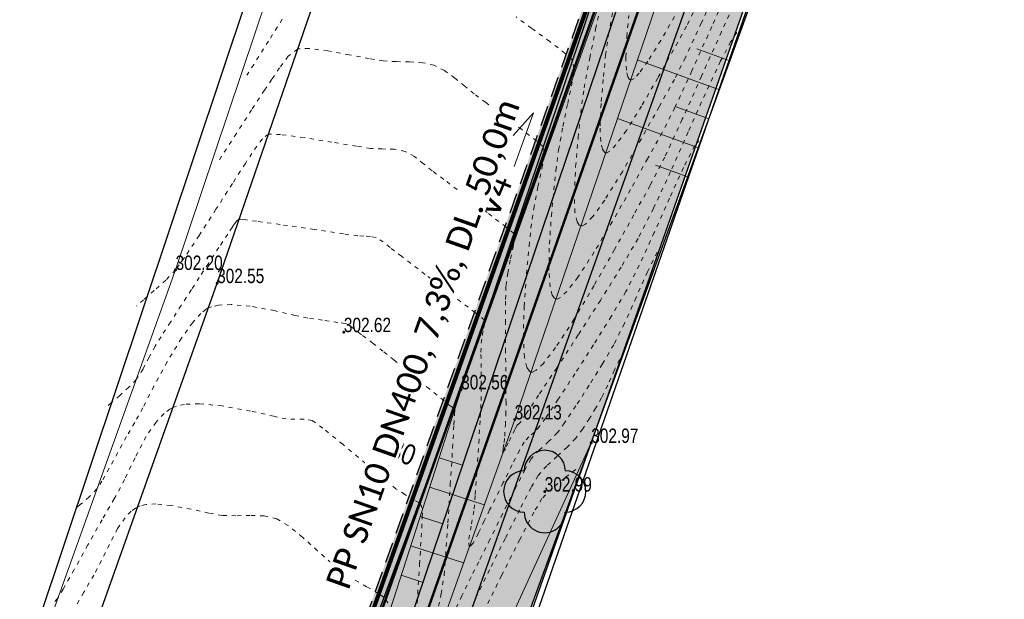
# Model space of a CAD drawing. Header units: feet. Extents: x -783217 to -782936, y -1044805 to -1043930.
# Tile 25 of 81: x -783081 to -783058, y -1044551 to -1044537. Entities that reach past the tile are written whole.
import ezdxf
from ezdxf.enums import TextEntityAlignment as Align

# ---------------------------------------------------------------- set-up
doc = ezdxf.new("R2010")
doc.units = ezdxf.units.FT
doc.header["$MEASUREMENT"] = 0
for name, pattern in [('ACAD_ISO07W100', [3, 0, -3]), ('V1a', [1, 1, 0]), ('ČÁRKOVANÁ', [0.75, 0.5, -0.25])]:
    doc.linetypes.add(name, pattern=pattern)
for name, color, linetype, lineweight in [('_DZ vodorovné', 5, 'Continuous', 15), ('K_silniční obrubník', 1, 'Continuous', 50), ('K_záhon. obr.', 202, 'Continuous', 30), ('KAN-návrh', 16, 'KANVBRDO', 50), ('KN_hranice pozemků', 140, 'Continuous', 30), ('popis kan', 1, 'Continuous', 25), ('Vrstevnice', 250, 'ACAD_ISO07W100', 15), ('Vrstva 51', 7, 'Continuous', 0), ('Z_svahování', 36, 'Continuous', 9), ('Z_VÝŠKY', 7, 'Continuous', 9), ('ŠRAFY', 9, 'Continuous', 9)]:
    doc.layers.add(name, color=color, linetype=linetype, lineweight=lineweight)
for name, color, linetype in [('A_výšky a sklony', 1, 'Continuous'), ('K-HRANA KOMUNIKACE', 1, 'Continuous'), ('nové sklony', 1, 'Continuous'), ('S_kabely NN', 92, 'SILVNNO'), ('Z_hrany ploch', 7, 'Continuous'), ('Z_oploceni', 3, 'PLOTDRTL'), ('Z_stromy', 114, 'Continuous')]:
    doc.layers.add(name, color=color, linetype=linetype)
doc.layers.add('SRF_CHODNÍKY', color=7, linetype='Continuous', lineweight=25, true_color=0xf5f089)
doc.layers.add('šrafy zeleň', color=7, linetype='Continuous', lineweight=13, true_color=0xdaf1b1)
doc.styles.add('Legend', font='calibri.ttf')
doc.styles.add('Style-cs_Working', font='cs_Working.shx')
doc.styles.add('znacky', font='arial.ttf')
doc.linetypes.add('KANVBRDO', pattern='A,7,-6.5,[6,civil.shx,S=1,R=0,X=0,Y=0],-6.5', length=20)
doc.linetypes.add('PLOTDRTL', pattern='A,5,[95,civil.shx,S=1,R=0,X=0,Y=0],5', length=10)
doc.linetypes.add('SILVNNO', pattern='A,7,-6.5,[28,civil.shx,S=1,R=0,X=0,Y=0],-6.5', length=20)

# ---------------------------------------------------------------- blocks, each defined once
blk = doc.blocks.new('STL')
at = {"layer": 'Z_stromy', "linetype": 'Continuous'}
blk.add_circle((0, 0.001), 0.001, dxfattribs=at)
for centre, start, end in [((0.001, 1.001), 359.9964, 179.9964), ((-1, 0.001), 89.9964, 269.9964), ((1, 0.001), 269.9964, 89.9964), ((0, -0.999), 179.9964, 359.9964)]:
    blk.add_arc(centre, 1, start, end, dxfattribs=at)

msp = doc.modelspace()

# ---------------------------------------------------------------- hatches: boundary and pattern name
at = {"layer": 'SRF_CHODNÍKY', "linetype": 'Continuous', "ltscale": 0.5}
h = msp.add_hatch(color=256, dxfattribs=at)
h.dxf.hatch_style = 1
h.paths.add_polyline_path([(-783060.926, -1044524.868), (-783060.439, -1044523.347), (-783062.34, -1044522.67), (-783080.854, -1044574.761), (-783080.478, -1044574.895), (-783080.645, -1044575.366), (-783079.106, -1044575.914)])
at = {"layer": 'ŠRAFY', "linetype": 'Continuous', "ltscale": 0.5}
h = msp.add_hatch(color=256, dxfattribs=at)
h.dxf.hatch_style = 1
h.paths.add_polyline_path([(-783062.34, -1044522.67), (-783062.623, -1044522.57), (-783069.763, -1044542.659), (-783069.47, -1044542.729)])
h.paths.add_polyline_path([(-783069.47, -1044542.729), (-783069.763, -1044542.659), (-783079.224, -1044569.276), (-783078.959, -1044569.428)])
h.paths.add_polyline_path([(-783078.959, -1044569.428), (-783079.224, -1044569.276), (-783093.721, -1044610.064), (-783093.456, -1044610.214)])
h.paths.add_polyline_path([(-783098.775, -1044624.285), (-783098.479, -1044624.347), (-783093.456, -1044610.214), (-783093.721, -1044610.064)])
at = {"layer": 'šrafy zeleň', "linetype": 'Continuous', "ltscale": 0.5}
h = msp.add_hatch(color=256, dxfattribs=at)
h.dxf.hatch_style = 1
h.paths.add_polyline_path([(-783060.365, -1044527.15), (-783060.58, -1044527.09), (-783059.61, -1044524.97), (-783058.974, -1044522.04), (-783059.95, -1044521.82), (-783060.926, -1044524.868), (-783075.759, -1044566.514), (-783074.53, -1044566.789), (-783072.14, -1044560.14), (-783067.59, -1044547.7)])
h.paths.add_polyline_path([(-783079.251, -1044576.321), (-783079.18, -1044576.37), (-783078.57, -1044576.69), (-783078.017, -1044576.67), (-783077.91, -1044576.34), (-783077.72, -1044575.66), (-783074.53, -1044566.789), (-783075.759, -1044566.514)])
h.paths.add_polyline_path([(-783080.33, -1044580.1), (-783080.566, -1044580.012), (-783090.395, -1044607.61), (-783089.211, -1044608.139), (-783087.34, -1044603.13), (-783084.19, -1044595.26), (-783079.71, -1044581.91), (-783079.267, -1044580.538)])
h.paths.add_polyline_path([(-783096.508, -1044624.762), (-783095.549, -1044625.051), (-783089.211, -1044608.139), (-783090.395, -1044607.61)])

# ---------------------------------------------------------------- linework, layer by layer
at = {"layer": '_DZ vodorovné', "linetype": 'V1a', "const_width": 0.1}
msp.add_lwpolyline([(-783062.528, -1044522.603), (-783098.926, -1044625.008), (-783100.114, -1044628.336), (-783102.075, -1044633.946)], dxfattribs=at)
at = {"layer": 'K-HRANA KOMUNIKACE', "linetype": 'ČÁRKOVANÁ'}
msp.add_lwpolyline([(-783062.623, -1044522.57), (-783098.775, -1044624.285)], dxfattribs=at)
at = {"layer": 'K_silniční obrubník', "linetype": 'Continuous', "ltscale": 0.5}
msp.add_lwpolyline([(-783096.885, -1044642.586), (-783097.773, -1044642.293, -0.417715), (-783101.886, -1044634.011, -0.003097), (-783099.84, -1044628.165), (-783062.34, -1044522.67)], format="xyb", dxfattribs=at)
at = {"layer": 'K_záhon. obr.'}
msp.add_lwpolyline([(-783096.885, -1044642.586), (-783096.259, -1044640.686), (-783097.147, -1044640.394, -0.417715), (-783099.994, -1044634.66, -0.003098), (-783097.956, -1044628.836), (-783060.926, -1044524.868)], format="xyb", dxfattribs=at)
at = {"layer": 'KAN-návrh', "ltscale": 0.2}
msp.add_lwpolyline([(-783096.633, -1044623.04), (-783062, -1044524.56)], dxfattribs=at)
at = {"layer": 'nové sklony', "lineweight": 15, "ltscale": 0.1}
msp.add_lwpolyline([(-783069.464, -1044540.985), (-783068.995, -1044539.685), (-783069.486, -1044540.236)], dxfattribs=at)
at = {"layer": 'S_kabely NN', "ltscale": 0.2}
msp.add_lwpolyline([(-783059.674, -1044525.622), (-783059.69, -1044526.42), (-783062.37, -1044532.83), (-783066.22, -1044543.82), (-783071.52, -1044558.79), (-783076.96, -1044573.39), (-783080.84, -1044584.31), (-783084.85, -1044595.27), (-783087.76, -1044602.34), (-783089.73, -1044611.34), (-783092.12, -1044620.34), (-783093.64, -1044627.69), (-783094.104, -1044629.334)], dxfattribs=at)
at = {"layer": 'Vrstevnice', "ltscale": 0.04}
for points, elevation in [([(-783064.139, -1044536.422), (-783064.662, -1044537.593), (-783065.146, -1044538.669), (-783065.557, -1044539.556), (-783065.864, -1044540.161), (-783066.22, -1044540.799), (-783066.636, -1044541.548), (-783067.08, -1044542.329), (-783067.517, -1044543.064), (-783067.914, -1044543.674), (-783068.18, -1044544.02), (-783068.338, -1044544.169), (-783068.419, -1044544.206), (-783068.452, -1044544.205), (-783068.485, -1044544.187), (-783068.538, -1044544.112), (-783068.592, -1044543.909), (-783068.621, -1044543.508), (-783068.607, -1044542.872), (-783068.558, -1044542.186), (-783068.498, -1044541.554), (-783068.451, -1044541.083), (-783068.383, -1044540.586), (-783068.277, -1044540.013), (-783068.163, -1044539.461), (-783068.07, -1044539.029), (-783068.029, -1044538.813), (-783068.012, -1044538.602), (-783068.042, -1044538.408), (-783068.223, -1044538.242), (-783068.6, -1044537.954), (-783069.041, -1044537.63), (-783069.414, -1044537.357)], 301.8), ([(-783064.432, -1044536.426), (-783064.914, -1044537.499), (-783065.303, -1044538.343), (-783065.569, -1044538.872), (-783065.94, -1044539.539), (-783066.378, -1044540.322), (-783066.834, -1044541.114), (-783067.263, -1044541.802), (-783067.554, -1044542.206), (-783067.726, -1044542.385), (-783067.813, -1044542.432), (-783067.847, -1044542.432), (-783067.881, -1044542.413), (-783067.935, -1044542.329), (-783067.985, -1044542.107), (-783068.002, -1044541.669), (-783067.969, -1044540.991), (-783067.906, -1044540.286), (-783067.846, -1044539.684), (-783067.762, -1044539.076), (-783067.628, -1044538.354), (-783067.483, -1044537.65), (-783067.365, -1044537.094)], 301.6), ([(-783063.965, -1044536.706), (-783064.428, -1044537.718), (-783064.909, -1044538.796), (-783065.378, -1044539.842), (-783065.805, -1044540.759), (-783066.159, -1044541.45), (-783066.557, -1044542.164), (-783067.024, -1044543.003), (-783067.521, -1044543.878), (-783068.01, -1044544.701), (-783068.455, -1044545.384), (-783068.752, -1044545.77), (-783068.929, -1044545.937), (-783069.02, -1044545.979), (-783069.057, -1044545.978), (-783069.093, -1044545.957), (-783069.153, -1044545.866), (-783069.211, -1044545.62), (-783069.241, -1044545.137), (-783069.221, -1044544.384), (-783069.165, -1044543.596), (-783069.1, -1044542.915), (-783069.056, -1044542.482), (-783068.988, -1044542.011), (-783068.885, -1044541.48), (-783068.789, -1044541.032), (-783068.745, -1044540.81), (-783068.734, -1044540.655), (-783068.754, -1044540.512), (-783068.914, -1044540.373), (-783069.275, -1044540.093), (-783069.725, -1044539.753), (-783070.149, -1044539.435), (-783070.435, -1044539.223), (-783070.664, -1044539.04), (-783070.905, -1044538.841), (-783071.152, -1044538.66), (-783071.403, -1044538.531), (-783071.684, -1044538.468), (-783072.004, -1044538.447), (-783072.333, -1044538.441), (-783072.642, -1044538.423), (-783072.982, -1044538.367), (-783073.468, -1044538.275), (-783073.992, -1044538.181), (-783074.446, -1044538.122), (-783074.72, -1044538.132), (-783074.953, -1044538.312), (-783075.161, -1044538.593), (-783075.35, -1044538.87), (-783075.53, -1044539.135), (-783075.842, -1044539.613), (-783076.212, -1044540.187), (-783076.57, -1044540.74), (-783076.69, -1044540.924)], 302), ([(-783065.013, -1044537.055), (-783065.274, -1044537.583), (-783065.594, -1044538.159), (-783065.973, -1044538.836), (-783066.367, -1044539.52), (-783066.737, -1044540.115), (-783066.989, -1044540.463), (-783067.137, -1044540.618), (-783067.212, -1044540.659), (-783067.242, -1044540.659), (-783067.271, -1044540.642), (-783067.318, -1044540.57), (-783067.361, -1044540.378), (-783067.376, -1044540), (-783067.347, -1044539.414), (-783067.293, -1044538.805), (-783067.241, -1044538.285), (-783067.171, -1044537.787), (-783067.047, -1044537.104)], 301.4), ([(-783065.567, -1044537.35), (-783065.9, -1044537.926), (-783066.212, -1044538.428), (-783066.424, -1044538.721), (-783066.549, -1044538.851), (-783066.612, -1044538.886), (-783066.637, -1044538.886), (-783066.662, -1044538.872), (-783066.701, -1044538.811), (-783066.737, -1044538.649), (-783066.75, -1044538.331), (-783066.725, -1044537.837), (-783066.68, -1044537.324)], 301.2), ([(-783075.096, -1044537.412), (-783075.432, -1044537.943), (-783075.79, -1044538.51), (-783075.956, -1044538.768)], 301.8), ([(-783064.05, -1044537.736), (-783064.198, -1044537.957), (-783064.446, -1044538.426), (-783064.818, -1044539.22), (-783065.234, -1044540.15), (-783065.663, -1044541.113), (-783066.079, -1044542.01), (-783066.454, -1044542.738), (-783066.864, -1044543.432), (-783067.367, -1044544.239), (-783067.906, -1044545.079), (-783068.426, -1044545.873), (-783068.868, -1044546.541), (-783069.176, -1044547.002), (-783069.295, -1044547.177), (-783069.343, -1044547.225), (-783069.391, -1044547.272), (-783069.444, -1044547.376), (-783069.54, -1044547.566), (-783069.608, -1044547.7), (-783069.676, -1044547.841), (-783069.737, -1044547.933), (-783069.731, -1044547.83), (-783069.705, -1044547.692), (-783069.693, -1044547.539), (-783069.675, -1044547.27), (-783069.662, -1044547.011), (-783069.661, -1044546.729), (-783069.665, -1044546.18), (-783069.671, -1044545.493), (-783069.674, -1044544.796), (-783069.671, -1044544.216), (-783069.661, -1044543.881), (-783069.617, -1044543.576), (-783069.55, -1044543.23), (-783069.489, -1044542.941), (-783069.461, -1044542.806), (-783069.458, -1044542.708), (-783069.467, -1044542.615), (-783069.66, -1044542.46), (-783070.115, -1044542.109), (-783070.673, -1044541.683), (-783071.173, -1044541.303), (-783071.456, -1044541.09), (-783071.665, -1044540.921), (-783071.886, -1044540.747), (-783072.112, -1044540.621), (-783072.372, -1044540.571), (-783072.668, -1044540.561), (-783072.951, -1044540.548), (-783073.294, -1044540.495), (-783073.892, -1044540.396), (-783074.566, -1044540.288), (-783075.139, -1044540.211), (-783075.433, -1044540.2), (-783075.581, -1044540.315), (-783075.714, -1044540.493), (-783075.834, -1044540.67), (-783075.993, -1044540.912), (-783076.309, -1044541.404), (-783076.708, -1044542.028), (-783077.119, -1044542.665), (-783077.471, -1044543.195), (-783077.69, -1044543.5), (-783077.927, -1044543.746), (-783078.207, -1044544.001), (-783078.467, -1044544.224), (-783078.642, -1044544.376)], 302.2), ([(-783064.979, -1044540.366), (-783065.072, -1044540.476), (-783065.35, -1044541.015), (-783065.689, -1044541.759), (-783066.058, -1044542.588), (-783066.422, -1044543.384), (-783066.749, -1044544.027), (-783067.105, -1044544.628), (-783067.536, -1044545.32), (-783067.986, -1044546.019), (-783068.394, -1044546.64), (-783068.703, -1044547.1), (-783068.852, -1044547.313), (-783068.972, -1044547.435), (-783069.106, -1044547.555), (-783069.221, -1044547.679), (-783069.33, -1044547.873), (-783069.514, -1044548.234), (-783069.727, -1044548.663), (-783069.924, -1044549.06), (-783070.059, -1044549.328), (-783070.188, -1044549.591), (-783070.332, -1044549.893), (-783070.463, -1044550.137), (-783070.555, -1044550.226), (-783070.567, -1044550.038), (-783070.497, -1044549.662), (-783070.434, -1044549.299), (-783070.407, -1044548.956), (-783070.367, -1044548.374), (-783070.323, -1044547.7), (-783070.286, -1044547.083), (-783070.266, -1044546.672), (-783070.262, -1044546.293), (-783070.266, -1044545.87), (-783070.27, -1044545.5), (-783070.266, -1044545.281), (-783070.237, -1044545.092), (-783070.197, -1044544.896), (-783070.177, -1044544.803), (-783070.18, -1044544.718), (-783070.41, -1044544.54), (-783070.959, -1044544.118), (-783071.624, -1044543.609), (-783072.198, -1044543.169), (-783072.477, -1044542.957), (-783072.644, -1044542.821), (-783072.82, -1044542.711), (-783072.957, -1044542.685), (-783073.112, -1044542.68), (-783073.26, -1044542.673), (-783073.607, -1044542.623), (-783074.319, -1044542.518), (-783075.146, -1044542.398), (-783075.722, -1044542.317), (-783076.021, -1044542.279), (-783076.127, -1044542.268), (-783076.146, -1044542.269), (-783076.162, -1044542.278), (-783076.199, -1044542.311), (-783076.255, -1044542.382), (-783076.317, -1044542.47), (-783076.424, -1044542.628), (-783076.638, -1044542.954), (-783076.89, -1044543.341), (-783077.113, -1044543.683), (-783077.304, -1044543.978), (-783077.554, -1044544.363), (-783077.815, -1044544.767), (-783078.041, -1044545.12), (-783078.186, -1044545.352), (-783078.332, -1044545.621), (-783078.481, -1044545.905), (-783078.646, -1044546.159), (-783078.822, -1044546.346), (-783079.044, -1044546.548), (-783079.256, -1044546.729), (-783079.397, -1044546.851)], 302.4), ([(-783065.987, -1044543.066), (-783066.22, -1044543.542), (-783066.499, -1044544.165), (-783066.786, -1044544.801), (-783067.044, -1044545.316), (-783067.318, -1044545.78), (-783067.641, -1044546.3), (-783067.964, -1044546.801), (-783068.237, -1044547.209), (-783068.409, -1044547.449), (-783068.617, -1044547.661), (-783068.851, -1044547.87), (-783069.051, -1044548.086), (-783069.198, -1044548.343), (-783069.444, -1044548.821), (-783069.745, -1044549.421), (-783070.053, -1044550.043), (-783070.324, -1044550.588), (-783070.511, -1044550.955), (-783070.735, -1044551.413), (-783070.985, -1044551.939)], 302.6), ([(-783071.342, -1044551.883), (-783071.237, -1044551.364), (-783071.163, -1044550.906), (-783071.126, -1044550.434), (-783071.073, -1044549.643), (-783071.014, -1044548.711), (-783070.959, -1044547.821), (-783070.926, -1044547.259), (-783070.91, -1044546.986), (-783070.906, -1044546.897), (-783070.906, -1044546.884), (-783070.91, -1044546.879), (-783070.93, -1044546.862), (-783070.972, -1044546.831), (-783071.014, -1044546.802), (-783071.165, -1044546.679), (-783071.521, -1044546.389), (-783071.966, -1044546.027), (-783072.381, -1044545.689), (-783072.65, -1044545.473), (-783072.892, -1044545.285), (-783073.17, -1044545.072), (-783073.4, -1044544.897), (-783073.498, -1044544.823), (-783073.569, -1044544.798), (-783073.744, -1044544.772), (-783074.119, -1044544.718), (-783074.48, -1044544.67), (-783074.784, -1044544.604), (-783075.286, -1044544.488), (-783075.876, -1044544.38), (-783076.34, -1044544.339), (-783076.648, -1044544.354), (-783076.82, -1044544.394), (-783076.894, -1044544.423), (-783076.953, -1044544.457), (-783077.077, -1044544.556), (-783077.274, -1044544.772), (-783077.549, -1044545.158), (-783077.894, -1044545.733), (-783078.215, -1044546.325), (-783078.487, -1044546.846), (-783078.683, -1044547.204), (-783078.879, -1044547.544), (-783079.094, -1044547.933), (-783079.302, -1044548.314), (-783079.48, -1044548.628), (-783079.602, -1044548.818), (-783079.789, -1044549.012), (-783080.004, -1044549.199), (-783080.153, -1044549.325)], 302.6), ([(-783066.906, -1044545.676), (-783067.023, -1044545.928), (-783067.188, -1044546.298), (-783067.339, -1044546.605), (-783067.48, -1044546.851), (-783067.635, -1044547.108), (-783067.798, -1044547.358), (-783067.966, -1044547.585), (-783068.172, -1044547.8), (-783068.421, -1044548.024), (-783068.672, -1044548.256), (-783068.881, -1044548.493), (-783069.05, -1044548.784), (-783069.331, -1044549.322), (-783069.681, -1044550.017), (-783070.061, -1044550.781), (-783070.428, -1044551.522)], 302.8), ([(-783071.852, -1044552.028), (-783071.806, -1044551.368), (-783071.761, -1044550.649), (-783071.722, -1044549.987), (-783071.695, -1044549.5), (-783071.687, -1044549.303), (-783071.724, -1044549.227), (-783071.771, -1044549.155), (-783071.888, -1044549.084), (-783072.119, -1044548.949), (-783072.336, -1044548.811), (-783072.595, -1044548.6), (-783073.075, -1044548.197), (-783073.629, -1044547.734), (-783074.11, -1044547.343), (-783074.373, -1044547.156), (-783074.569, -1044547.12), (-783074.789, -1044547.12), (-783074.999, -1044547.118), (-783075.3, -1044547.054), (-783075.871, -1044546.925), (-783076.567, -1044546.8), (-783077.116, -1044546.75), (-783077.475, -1044546.763), (-783077.671, -1044546.805), (-783077.752, -1044546.837), (-783077.826, -1044546.877), (-783077.968, -1044546.983), (-783078.165, -1044547.193), (-783078.404, -1044547.547), (-783078.675, -1044548.059), (-783078.928, -1044548.585), (-783079.179, -1044549.055), (-783079.477, -1044549.565), (-783079.821, -1044550.178), (-783080.155, -1044550.777), (-783080.42, -1044551.248), (-783080.557, -1044551.477), (-783080.677, -1044551.6)], 302.8), ([(-783067.962, -1044548.342), (-783068.231, -1044548.546), (-783068.543, -1044548.804), (-783068.789, -1044549.052), (-783068.982, -1044549.383), (-783069.327, -1044550.044), (-783069.768, -1044550.92), (-783070.252, -1044551.892)], 303), ([(-783072.529, -1044551.579), (-783072.622, -1044551.452), (-783072.766, -1044551.357), (-783073.047, -1044551.193), (-783073.374, -1044551.001), (-783073.657, -1044550.82), (-783073.904, -1044550.617), (-783074.239, -1044550.317), (-783074.608, -1044549.99), (-783074.957, -1044549.708), (-783075.231, -1044549.541), (-783075.534, -1044549.473), (-783075.876, -1044549.46), (-783076.225, -1044549.467), (-783076.554, -1044549.46), (-783076.88, -1044549.404), (-783077.319, -1044549.307), (-783077.801, -1044549.217), (-783078.17, -1044549.182), (-783078.413, -1044549.194), (-783078.55, -1044549.226), (-783078.61, -1044549.25), (-783078.665, -1044549.281), (-783078.771, -1044549.359), (-783078.918, -1044549.516), (-783079.097, -1044549.781), (-783079.299, -1044550.163), (-783079.488, -1044550.556), (-783079.676, -1044550.907), (-783079.92, -1044551.326), (-783080.288, -1044551.97)], 303)]:
    msp.add_lwpolyline(points, dxfattribs=dict(at, elevation=elevation))
at = {"layer": 'Vrstva 51', "color": 7, "linetype": 'Continuous', "lineweight": 53}
for p in [(-783077.69, -1044543.5), (-783076.68, -1044543.82), (-783073.6, -1044545.01), (-783070.75, -1044546.4), (-783069.45, -1044547.13), (-783067.59, -1044547.7), (-783068.72, -1044548.88)]:
    msp.add_point(p, dxfattribs=at)
at = {"layer": 'Z_hrany ploch', "linetype": 'Continuous', "flags": 128}
for points in [[(-783093.09, -1044609.25), (-783090.85, -1044603.07), (-783087.45, -1044594.06), (-783082.43, -1044580.06), (-783080.61, -1044574.94), (-783075.26, -1044558.57), (-783070.75, -1044546.4), (-783064.87, -1044529.05), (-783062.68, -1044523.7), (-783062.34, -1044522.67), (-783061.58, -1044521.32), (-783060.38, -1044519.66)], [(-783108.66, -1044629.62), (-783106.23, -1044627.87), (-783104.99, -1044624.45), (-783098.76, -1044606.92), (-783096.54, -1044600.29), (-783093.21, -1044591.23), (-783088.79, -1044578.58), (-783086.52, -1044571.97), (-783081.14, -1044556.37), (-783076.68, -1044543.82), (-783071.05, -1044527.48), (-783069.78, -1044522.09), (-783069.11, -1044520.14)]]:
    msp.add_lwpolyline(points, dxfattribs=at)
at = {"layer": 'Z_oploceni', "ltscale": 0.5, "flags": 128}
msp.add_lwpolyline([(-783077.72, -1044575.66), (-783072.14, -1044560.14), (-783067.59, -1044547.7), (-783060.15, -1044527.21)], dxfattribs=at)
at = {"layer": 'Z_svahování', "linetype": 'Continuous', "flags": 128}
for points in [[(-783080.43, -1044575.3), (-783074.77, -1044558.86), (-783070.75, -1044546.4), (-783064.52, -1044529.03), (-783062.66, -1044524.19)], [(-783079.84, -1044575.91), (-783073.83, -1044559.4), (-783069.45, -1044547.13), (-783063.4, -1044529.4), (-783062, -1044524.56)], [(-783106.13, -1044624.37), (-783099.93, -1044606.48), (-783097.68, -1044600.2), (-783094.2, -1044590.51), (-783090.18, -1044578.22), (-783087.56, -1044571.27), (-783082.23, -1044556.13), (-783077.69, -1044543.5), (-783072.23, -1044527.26)], [(-783064.221, -1044538.42), (-783065.024, -1044538.129)], [(-783064.477, -1044539.125), (-783066.471, -1044538.401)], [(-783064.732, -1044539.83), (-783065.525, -1044539.543)], [(-783064.988, -1044540.535), (-783066.956, -1044539.821)], [(-783065.244, -1044541.24), (-783066.026, -1044540.957)], [(-783079.18, -1044576.37), (-783072.7, -1044558.85), (-783067.59, -1044547.7)], [(-783071.285, -1044548.059), (-783070.746, -1044548.233)], [(-783071.516, -1044548.773), (-783070.189, -1044549.201)], [(-783071.746, -1044549.487), (-783071.224, -1044549.655)], [(-783071.976, -1044550.201), (-783070.694, -1044550.614)], [(-783072.206, -1044550.914), (-783071.702, -1044551.077)]]:
    msp.add_lwpolyline(points, dxfattribs=at)

# ---------------------------------------------------------------- block references
at = {"layer": 'Z_stromy', "linetype": 'Continuous', "xscale": 0.5, "yscale": 0.5, "zscale": 0.5}
msp.add_blockref('STL', (-783068.72, -1044548.88), dxfattribs=at)

# ---------------------------------------------------------------- texts
at = {"layer": '_DZ vodorovné', "linetype": 'V1a', "style": 'Legend'}
msp.add_text('V4', height=0.6, rotation=67.3696, dxfattribs=at).set_placement((-783070.433, -1044542.051), align=Align.TOP_LEFT)
at = {"layer": 'A_výšky a sklony', "style": 'znacky', "width": 0.8}
msp.add_text('2.80', height=0.5, rotation=338.5381, dxfattribs=at).set_placement((-783072.989, -1044547.87))
at = {"layer": 'nové sklony', "style": 'znacky'}
msp.add_text('8,9%%%', height=0.5, rotation=70.6705, dxfattribs=at).set_placement((-783069.902, -1044540.918))
at = {"layer": 'Z_VÝŠKY', "linetype": 'Continuous', "style": 'Style-cs_Working', "width": 0.8}
for s, p in [('302.20', (-783077.69, -1044543.5)), ('302.55', (-783076.68, -1044543.82)), ('302.62', (-783073.6, -1044545.01)), ('302.56', (-783070.75, -1044546.4)), ('302.13', (-783069.45, -1044547.13)), ('302.97', (-783067.59, -1044547.7)), ('302.99', (-783068.72, -1044548.88))]:
    msp.add_text(s, height=0.35, dxfattribs=at).set_placement(p)

# ---------------------------------------------------------------- next in the draw order: texts
at = {"layer": 'popis kan', "ltscale": 0.5, "insert": (-783074.054, -1044551.099), "char_height": 0.6, "attachment_point": 1, "rotation": 70.5458, "style": 'Legend', "bg_fill": 3, "box_fill_scale": 1.1, "bg_fill_color": 256, "bg_fill_transparency": 0}
msp.add_mtext_dynamic_manual_height_columns('PP SN10 DN400, 7,3%, DL. 50,0m', width=13.12507, gutter_width=3.75, heights=[0], dxfattribs=at)

# ---------------------------------------------------------------- next in the draw order: linework, layer by layer
at = {"layer": 'KN_hranice pozemků', "linetype": 'Continuous'}
for p, q in [((-783057.21, -1044508.29), (-783089.55, -1044603.92)), ((-783071.47, -1044523.51), (-783105.88, -1044626.18)), ((-783059.85, -1044525.77), (-783073.19, -1044564.12))]:
    msp.add_line(p, q, dxfattribs=at)

doc.saveas('drawing.dxf')
